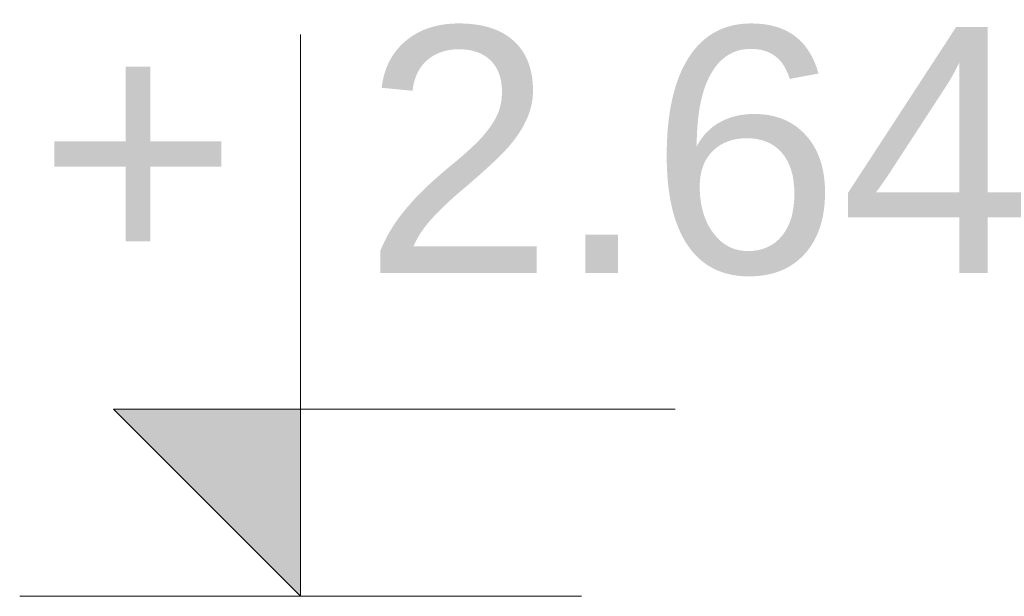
# Model space of a CAD drawing. Extents: x -274995 to 107519, y -337635 to 244261.
# Tile 23 of 49: x 73800 to 74081, y -43429 to -43265. Entities that reach past the tile are written whole.
import ezdxf
from ezdxf.enums import TextEntityAlignment as Align

# ---------------------------------------------------------------- set-up
doc = ezdxf.new("R2010")
doc.units = 0
doc.header["$LTSCALE"] = 10
doc.header["$MEASUREMENT"] = 0
doc.layers.add('RCAD_symbole graficzne', color=7, linetype='Continuous')
doc.styles.add('style1', font='arial.ttf')

msp = doc.modelspace()

# ---------------------------------------------------------------- hatches: boundary and pattern name
at = {"layer": 'RCAD_symbole graficzne'}
msp.add_hatch(color=1, dxfattribs=at).paths.add_polyline_path([(73826.86784, -43375.49643), (73880.20118, -43428.82976), (73880.20118, -43375.49643)], flags=0)

# ---------------------------------------------------------------- linework, layer by layer
at = {"layer": 'RCAD_symbole graficzne', "color": 1, "lineweight": 0}
for p, q in [((73880.20118, -43428.82976), (73880.20118, -43268.82976)), ((73986.86784, -43375.49643), (73826.86784, -43375.49643)), ((73826.86784, -43375.49643), (73880.20118, -43428.82976)), ((73960.20118, -43428.82976), (73800.20118, -43428.82976))]:
    msp.add_line(p, q, dxfattribs=at)

# ---------------------------------------------------------------- texts
at = {"layer": 'RCAD_symbole graficzne', "color": 2, "style": 'style1'}
msp.add_text('2.64 ', height=70, dxfattribs=at).set_placement((73897.97896, -43357.71865), align=Align.BOTTOM_LEFT)
msp.add_text('+', height=70, dxfattribs=at).set_placement((73862.4234, -43357.71865), align=Align.BOTTOM_RIGHT)

doc.saveas('drawing.dxf')
